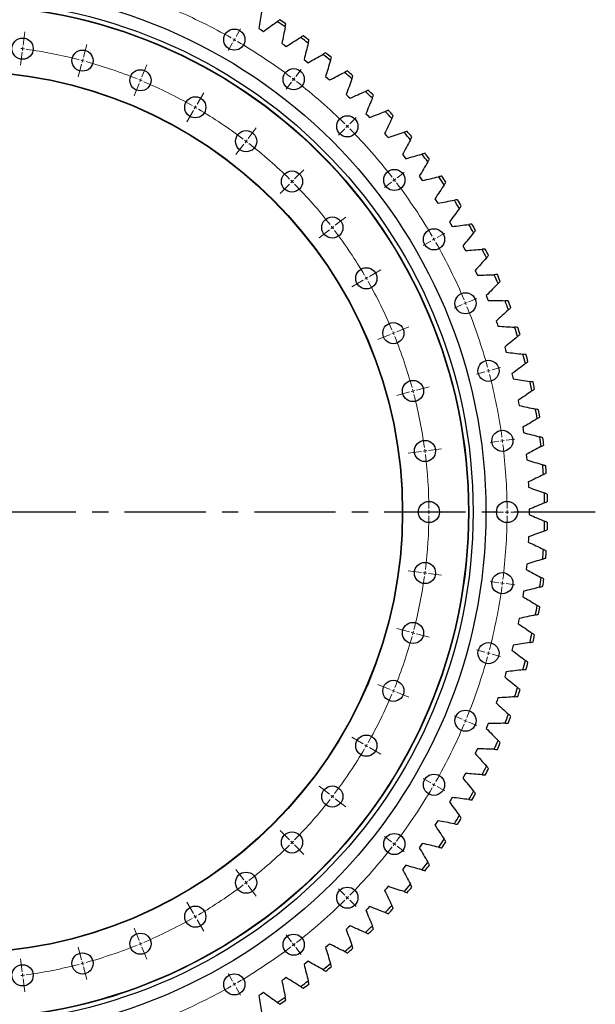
# Model space of a CAD drawing. Header units: millimetres. Extents: x 582 to 9113, y 24953 to 31120.
# Tile 10 of 19: x 2824 to 3613, y 29073 to 30421. Entities that reach past the tile are written whole.
import ezdxf

# ---------------------------------------------------------------- set-up
doc = ezdxf.new("R2010")
doc.units = ezdxf.units.MM
doc.header["$LTSCALE"] = 50
doc.linetypes.add('CENTER', pattern=[10.16, 6.35, -1.27, 1.27, -1.27])

msp = doc.modelspace()

# ---------------------------------------------------------------- linework, layer by layer
at = {"color": 0, "linetype": 'Continuous', "lineweight": 18}
for p, q in [((3120.7, 30398.2), (3126.7, 30408.6)), ((2828.9, 30386.4), (2831.2, 30404.3)), ((3118.2, 30393.9), (3116.9, 30391.7)), ((3118.2, 30393.9), (3119.4, 30396)), ((2828.2, 30381.5), (2827.9, 30379)), ((2828.2, 30381.5), (2828.6, 30383.9)), ((2911.6, 30370), (2916.3, 30387.3)), ((3115.7, 30389.5), (3109.7, 30379.1)), ((2827.6, 30376.5), (2825.2, 30358.7)), ((2910.3, 30365.1), (2911, 30367.5)), ((2909, 30360.3), (2904.4, 30342.9)), ((2910.3, 30365.1), (2909.7, 30362.7)), ((2991.5, 30342.8), (2998.4, 30359.5)), ((2989.6, 30338.2), (2990.6, 30340.5)), ((3199.4, 30339.6), (3201, 30341.6)), ((3202.5, 30343.5), (3209.8, 30353.1)), ((2987.7, 30333.6), (2980.8, 30317)), ((2989.6, 30338.2), (2988.7, 30335.9)), ((3196.4, 30335.6), (3189.1, 30326.1)), ((3199.4, 30339.6), (3197.9, 30337.6)), ((3067.2, 30305.5), (3076.2, 30321.1)), ((3064.7, 30301.2), (3063.4, 30299)), ((3064.7, 30301.2), (3065.9, 30303.4)), ((3062.2, 30296.9), (3053.2, 30281.3)), ((3276.4, 30278.7), (3284.9, 30287.2)), ((3137.3, 30258.6), (3148.3, 30272.9)), ((3272.9, 30275.1), (3271.1, 30273.4)), ((3272.9, 30275.1), (3274.7, 30276.9)), ((3269.4, 30271.6), (3260.9, 30263.1)), ((3131.3, 30250.7), (3120.3, 30236.4)), ((3134.3, 30254.7), (3132.8, 30252.7)), ((3134.3, 30254.7), (3135.8, 30256.7)), ((3200.8, 30203), (3213.5, 30215.7)), ((3341.3, 30204.7), (3350.8, 30212)), ((3193.7, 30195.9), (3181, 30183.2)), ((3197.2, 30199.5), (3195.5, 30197.7)), ((3197.2, 30199.5), (3199, 30201.3)), ((3333.4, 30198.6), (3323.8, 30191.3)), ((3337.3, 30201.7), (3335.3, 30200.2)), ((3337.3, 30201.7), (3339.3, 30203.2)), ((3252.4, 30136.5), (3254.4, 30138.1)), ((3256.4, 30139.6), (3270.7, 30150.5)), ((3248.5, 30133.5), (3234.2, 30122.5)), ((3252.4, 30136.5), (3250.5, 30135)), ((3395.9, 30122.9), (3406.3, 30128.9)), ((3387.3, 30117.9), (3376.9, 30111.9)), ((3391.6, 30120.4), (3389.4, 30119.2)), ((3391.6, 30120.4), (3393.8, 30121.7)), ((3303.3, 30069.4), (3318.9, 30078.4)), ((3294.6, 30064.4), (3279, 30055.4)), ((3298.9, 30066.9), (3296.8, 30065.7)), ((3298.9, 30066.9), (3301.1, 30068.2)), ((3430.2, 30030.9), (3419.1, 30026.3)), ((3434.8, 30032.8), (3432.5, 30031.8)), ((3434.8, 30032.8), (3437.1, 30033.8)), ((3439.4, 30034.7), (3450.5, 30039.3)), ((3331.4, 29989.9), (3314.7, 29983.1)), ((3336, 29991.9), (3333.7, 29990.9)), ((3336, 29991.9), (3338.3, 29992.8)), ((3340.6, 29993.8), (3357.2, 30000.7)), ((3461.4, 29939), (3449.8, 29935.9)), ((3466.2, 29940.3), (3463.8, 29939.6)), ((3466.2, 29940.3), (3468.7, 29940.9)), ((3471.1, 29941.6), (3482.7, 29944.7)), ((3358.1, 29911.3), (3340.7, 29906.6)), ((3362.9, 29912.6), (3360.5, 29911.9)), ((3362.9, 29912.6), (3365.3, 29913.2)), ((3367.7, 29913.9), (3385.1, 29918.5)), ((3480.3, 29843.8), (3468.4, 29842.2)), ((3485.3, 29844.4), (3482.8, 29844.1)), ((3485.3, 29844.4), (3487.8, 29844.8)), ((3490.3, 29845.1), (3502.2, 29846.7)), ((3374.3, 29829.8), (3356.4, 29827.5)), ((3379.2, 29830.5), (3376.7, 29830.1)), ((3379.2, 29830.5), (3381.7, 29830.8)), ((3384.2, 29831.1), (3402, 29833.5)), ((3379.7, 29746.9), (3361.7, 29746.9)), ((3384.7, 29746.9), (3382.2, 29746.9)), ((3384.7, 29746.9), (3387.2, 29746.9)), ((3389.7, 29746.9), (3407.7, 29746.9)), ((3486.7, 29746.9), (3474.7, 29746.9)), ((3491.7, 29746.9), (3489.2, 29746.9)), ((3491.7, 29746.9), (3494.2, 29746.9)), ((3496.7, 29746.9), (3508.7, 29746.9)), ((3374.3, 29664.1), (3356.4, 29666.4)), ((3379.2, 29663.4), (3376.7, 29663.7)), ((3379.2, 29663.4), (3381.7, 29663.1)), ((3384.2, 29662.7), (3402, 29660.4)), ((3480.3, 29650.1), (3468.4, 29651.7)), ((3485.3, 29649.4), (3482.8, 29649.8)), ((3485.3, 29649.4), (3487.8, 29649.1)), ((3490.3, 29648.8), (3502.2, 29647.2)), ((3358.1, 29582.6), (3340.7, 29587.2)), ((3362.9, 29581.3), (3360.5, 29581.9)), ((3362.9, 29581.3), (3365.3, 29580.6)), ((3367.7, 29580), (3385.1, 29575.3)), ((3461.4, 29554.9), (3449.8, 29558)), ((3466.2, 29553.6), (3463.8, 29554.2)), ((3466.2, 29553.6), (3468.7, 29553)), ((3471.1, 29552.3), (3482.7, 29549.2)), ((3331.4, 29503.9), (3314.7, 29510.8)), ((3336, 29502), (3333.7, 29503)), ((3336, 29502), (3338.3, 29501.1)), ((3340.6, 29500.1), (3357.2, 29493.2)), ((3430.2, 29463), (3419.1, 29467.6)), ((3434.8, 29461.1), (3432.5, 29462)), ((3434.8, 29461.1), (3437.1, 29460.1)), ((3439.4, 29459.2), (3450.5, 29454.6)), ((3294.6, 29429.4), (3279, 29438.4)), ((3298.9, 29426.9), (3296.8, 29428.2)), ((3298.9, 29426.9), (3301.1, 29425.7)), ((3303.3, 29424.4), (3318.9, 29415.4)), ((3248.5, 29360.4), (3234.2, 29371.3)), ((3387.3, 29375.9), (3376.9, 29381.9)), ((3391.6, 29373.4), (3389.4, 29374.7)), ((3391.6, 29373.4), (3393.8, 29372.2)), ((3395.9, 29370.9), (3406.3, 29364.9)), ((3252.4, 29357.3), (3250.5, 29358.8)), ((3252.4, 29357.3), (3254.4, 29355.8)), ((3256.4, 29354.3), (3270.7, 29343.3)), ((3193.7, 29297.9), (3181, 29310.7)), ((3333.4, 29295.2), (3323.8, 29302.5)), ((3197.2, 29294.4), (3195.5, 29296.2)), ((3197.2, 29294.4), (3199, 29292.6)), ((3200.8, 29290.9), (3213.5, 29278.1)), ((3337.3, 29292.2), (3335.3, 29293.7)), ((3337.3, 29292.2), (3339.3, 29290.7)), ((3341.3, 29289.1), (3350.8, 29281.8)), ((3131.3, 29243.2), (3120.3, 29257.4)), ((3134.3, 29239.2), (3132.8, 29241.2)), ((3134.3, 29239.2), (3135.8, 29237.2)), ((3137.3, 29235.2), (3148.3, 29220.9)), ((3269.4, 29222.3), (3260.9, 29230.7)), ((3062.2, 29197), (3053.2, 29212.6)), ((3272.9, 29218.7), (3271.1, 29220.5)), ((3272.9, 29218.7), (3274.7, 29217)), ((3276.4, 29215.2), (3284.9, 29206.7)), ((3064.7, 29192.7), (3063.4, 29194.8)), ((3064.7, 29192.7), (3065.9, 29190.5)), ((3067.2, 29188.3), (3076.2, 29172.8)), ((2987.7, 29160.3), (2980.8, 29176.9)), ((3196.4, 29158.3), (3189.1, 29167.8)), ((2989.6, 29155.7), (2988.7, 29158)), ((2989.6, 29155.7), (2990.6, 29153.3)), ((3199.4, 29154.3), (3197.9, 29156.3)), ((3199.4, 29154.3), (3201, 29152.3)), ((2909, 29133.6), (2904.4, 29151)), ((2991.5, 29151), (2998.4, 29134.4)), ((3202.5, 29150.3), (3209.8, 29140.8)), ((2827.6, 29117.4), (2825.2, 29135.2)), ((2910.3, 29128.7), (2909.7, 29131.2)), ((2910.3, 29128.7), (2911, 29126.3)), ((2828.2, 29112.4), (2827.9, 29114.9)), ((2911.6, 29123.9), (2916.3, 29106.5)), ((3115.7, 29104.3), (3109.7, 29114.7)), ((2828.2, 29112.4), (2828.6, 29109.9)), ((2828.9, 29107.5), (2831.2, 29089.6)), ((3118.2, 29100), (3116.9, 29102.2)), ((3118.2, 29100), (3119.4, 29097.8)), ((3120.7, 29095.7), (3126.7, 29085.3))]:
    msp.add_line(p, q, dxfattribs=at)
at = {"color": 7, "linetype": 'Continuous', "lineweight": 25}
for p, q in [((3151.7, 30409.1), (3154.8, 30407.2)), ((3154.8, 30407.2), (3157.9, 30405.2)), ((3183.2, 30388.6), (3186.2, 30386.6)), ((3186.2, 30386.6), (3189.2, 30384.5)), ((3213.7, 30366.7), (3216.6, 30364.5)), ((3216.6, 30364.5), (3219.5, 30362.3)), ((3243.1, 30343.3), (3245.9, 30341)), ((3245.9, 30341), (3248.7, 30338.6)), ((3271.3, 30318.5), (3274, 30316.1)), ((3274, 30316.1), (3276.7, 30313.6)), ((3298.3, 30292.4), (3300.9, 30289.8)), ((3300.9, 30289.8), (3303.4, 30287.2)), ((3324, 30265.1), (3326.5, 30262.3)), ((3326.5, 30262.3), (3328.9, 30259.6)), ((3348.4, 30236.5), (3350.7, 30233.6)), ((3350.7, 30233.6), (3352.9, 30230.8)), ((3371.3, 30206.7), (3373.5, 30203.8)), ((3373.5, 30203.8), (3375.6, 30200.8)), ((3392.8, 30175.9), (3394.8, 30172.9)), ((3394.8, 30172.9), (3396.8, 30169.8)), ((3412.8, 30144.1), (3414.6, 30141)), ((3414.6, 30141), (3416.5, 30137.8)), ((3431.2, 30111.4), (3432.9, 30108.1)), ((3432.9, 30108.1), (3434.6, 30104.9)), ((3448, 30077.8), (3449.5, 30074.5)), ((3449.5, 30074.5), (3451.1, 30071.1)), ((3463.1, 30043.4), (3464.5, 30040)), ((3464.5, 30040), (3465.9, 30036.6)), ((3476.6, 30008.3), (3477.9, 30004.9)), ((3477.9, 30004.9), (3479, 30001.4)), ((3488.4, 29972.7), (3489.5, 29969.2)), ((3489.5, 29969.2), (3490.5, 29965.7)), ((3498.4, 29936.5), (3499.3, 29932.9)), ((3499.3, 29932.9), (3500.2, 29929.4)), ((3506.7, 29899.8), (3507.4, 29896.3)), ((3507.4, 29896.3), (3508.1, 29892.7)), ((3513.2, 29862.9), (3513.8, 29859.2)), ((3513.8, 29859.2), (3514.3, 29855.6)), ((3517.9, 29825.6), (3518.3, 29821.9)), ((3518.3, 29821.9), (3518.6, 29818.3)), ((3520.8, 29788.1), (3521, 29784.5)), ((3521, 29784.5), (3521.2, 29780.8)), ((3521.9, 29750.6), (3521.9, 29746.9)), ((3521.9, 29746.9), (3521.9, 29743.3)), ((3521, 29709.4), (3520.8, 29705.7)), ((3521.2, 29713), (3521, 29709.4)), ((3518.3, 29671.9), (3517.9, 29668.3)), ((3518.6, 29675.6), (3518.3, 29671.9)), ((3513.8, 29634.6), (3513.2, 29631)), ((3514.3, 29638.3), (3513.8, 29634.6)), ((3508.1, 29601.2), (3507.4, 29597.6)), ((3507.4, 29597.6), (3506.7, 29594)), ((3499.3, 29560.9), (3498.4, 29557.4)), ((3500.2, 29564.5), (3499.3, 29560.9)), ((3489.5, 29524.7), (3488.4, 29521.2)), ((3490.5, 29528.2), (3489.5, 29524.7)), ((3479, 29492.4), (3477.9, 29489)), ((3477.9, 29489), (3476.6, 29485.5)), ((3464.5, 29453.8), (3463.1, 29450.5)), ((3465.9, 29457.2), (3464.5, 29453.8)), ((3449.5, 29419.4), (3448, 29416.1)), ((3451.1, 29422.7), (3449.5, 29419.4)), ((3432.9, 29385.7), (3431.2, 29382.5)), ((3434.6, 29389), (3432.9, 29385.7)), ((3416.5, 29356.1), (3414.6, 29352.9)), ((3414.6, 29352.9), (3412.8, 29349.8)), ((3394.8, 29321), (3392.8, 29318)), ((3396.8, 29324.1), (3394.8, 29321)), ((3373.5, 29290.1), (3371.3, 29287.2)), ((3375.6, 29293.1), (3373.5, 29290.1)), ((3352.9, 29263.1), (3350.7, 29260.2)), ((3350.7, 29260.2), (3348.4, 29257.4)), ((3328.9, 29234.3), (3326.5, 29231.5)), ((3326.5, 29231.5), (3324, 29228.8)), ((3300.9, 29204), (3298.3, 29201.4)), ((3303.4, 29206.7), (3300.9, 29204)), ((3276.7, 29180.3), (3274, 29177.8)), ((3274, 29177.8), (3271.3, 29175.3)), ((3248.7, 29155.3), (3245.9, 29152.9)), ((3245.9, 29152.9), (3243.1, 29150.6)), ((3216.6, 29129.4), (3213.7, 29127.2)), ((3219.5, 29131.6), (3216.6, 29129.4)), ((3186.2, 29107.3), (3183.2, 29105.2)), ((3189.2, 29109.4), (3186.2, 29107.3)), ((3154.8, 29086.7), (3151.7, 29084.8)), ((3157.9, 29088.7), (3154.8, 29086.7))]:
    msp.add_line(p, q, dxfattribs=at)
at = {"linetype": 'CENTER', "ltscale": 0.35}
msp.add_line((3612.5, 29746.9), (1876.9, 29746.9), dxfattribs=at)
at = {"color": 7, "linetype": 'Continuous', "lineweight": 25}
for centre, radius in [((2744.7, 29746.9), 718), ((2744.7, 29746.9), 700.5), ((2744.7, 29746.9), 694.5), ((2744.7, 29746.9), 694), ((3118.2, 30393.9), 14.5), ((2828.2, 30381.5), 14.5), ((2910.3, 30365.1), 14.5), ((3199.4, 30339.6), 14.5), ((2744.7, 29746.9), 604), ((2744.7, 29746.9), 603.5), ((2989.6, 30338.2), 14.5), ((3064.7, 30301.2), 14.5), ((3272.9, 30275.1), 14.5), ((3134.3, 30254.7), 14.5), ((3197.2, 30199.5), 14.5), ((3337.3, 30201.7), 14.5), ((3252.4, 30136.5), 14.5), ((3391.6, 30120.4), 14.5), ((3298.9, 30066.9), 14.5), ((3434.8, 30032.8), 14.5), ((3336, 29991.9), 14.5), ((3466.2, 29940.3), 14.5), ((3362.9, 29912.6), 14.5), ((3485.3, 29844.4), 14.5), ((3379.2, 29830.5), 14.5), ((3384.7, 29746.9), 14.5), ((3491.7, 29746.9), 14.5), ((3379.2, 29663.4), 14.5), ((3485.3, 29649.4), 14.5), ((3362.9, 29581.3), 14.5), ((3466.2, 29553.6), 14.5), ((3336, 29502), 14.5), ((3434.8, 29461.1), 14.5), ((3298.9, 29426.9), 14.5), ((3391.6, 29373.4), 14.5), ((3252.4, 29357.3), 14.5), ((3197.2, 29294.4), 14.5), ((3337.3, 29292.2), 14.5), ((3134.3, 29239.2), 14.5), ((3272.9, 29218.7), 14.5), ((3064.7, 29192.7), 14.5), ((2989.6, 29155.7), 14.5), ((3199.4, 29154.3), 14.5), ((2910.3, 29128.7), 14.5), ((2828.2, 29112.4), 14.5), ((3118.2, 29100), 14.5)]:
    msp.add_circle(centre, radius, dxfattribs=at)
at = {"color": 0, "linetype": 'Continuous', "lineweight": 18}
for radius, start, end in [(747, 60.3835, 67.1165), (747, 60, 60.1918), (747, 59.8082, 60), (640, 82.5, 82.7238), (640, 82.2762, 82.5), (640, 75.4476, 82.0524), (747, 52.8835, 59.6165), (640, 75, 75.2238), (640, 74.7762, 75), (640, 67.9476, 74.5524), (747, 52.5, 52.6918), (640, 67.5, 67.7238), (640, 67.2762, 67.5), (640, 60.4476, 67.0524), (747, 52.3082, 52.5), (747, 45.3835, 52.1165), (640, 60, 60.2238), (640, 59.7762, 60), (640, 52.9476, 59.5524), (747, 45, 45.1918), (747, 44.8082, 45), (747, 37.8835, 44.6165), (640, 52.5, 52.7238), (640, 52.2762, 52.5), (640, 45.4476, 52.0524), (640, 45, 45.2238), (640, 44.7762, 45), (640, 37.9476, 44.5524), (747, 37.5, 37.6918), (747, 37.3082, 37.5), (747, 30.3835, 37.1165), (640, 37.5, 37.7238), (640, 37.2762, 37.5), (640, 30.4476, 37.0524), (747, 30, 30.1918), (747, 29.8082, 30), (747, 22.8835, 29.6165), (640, 30, 30.2238), (640, 29.7762, 30), (640, 22.9476, 29.5524), (747, 22.5, 22.6918), (747, 22.3082, 22.5), (747, 15.3835, 22.1165), (640, 22.5, 22.7238), (640, 22.2762, 22.5), (640, 15.4476, 22.0524), (747, 15, 15.1918), (747, 14.8082, 15), (747, 7.8835, 14.6165), (640, 15, 15.2238), (640, 14.7762, 15), (640, 7.9476, 14.5524), (747, 7.5, 7.6918), (747, 7.3082, 7.5), (640, 7.5, 7.7238), (640, 7.2762, 7.5), (747, 0.3835, 7.1165), (640, 0.4476, 7.0524), (640, 0, 0.2238), (640, 359.7762, 0), (747, 0, 0.1918), (747, 359.8082, 0), (640, 352.9476, 359.5524), (747, 352.8835, 359.6165), (640, 352.5, 352.7238), (640, 345.4476, 352.0524), (640, 352.2762, 352.5), (747, 345.3835, 352.1165), (747, 352.3082, 352.5), (747, 352.5, 352.6918), (640, 337.9476, 344.5524), (640, 344.7762, 345), (640, 345, 345.2238), (747, 337.8835, 344.6165), (747, 344.8082, 345), (747, 345, 345.1918), (640, 337.5, 337.7238), (640, 330.4476, 337.0524), (640, 337.2762, 337.5), (747, 330.3835, 337.1165), (747, 337.3082, 337.5), (747, 337.5, 337.6918), (640, 329.7762, 330), (640, 330, 330.2238), (640, 322.9476, 329.5524), (747, 322.8835, 329.6165), (747, 329.8082, 330), (747, 330, 330.1918), (640, 322.2762, 322.5), (640, 322.5, 322.7238), (640, 315.4476, 322.0524), (640, 307.9476, 314.5524), (640, 314.7762, 315), (640, 315, 315.2238), (747, 315.3835, 322.1165), (747, 322.3082, 322.5), (747, 322.5, 322.6918), (640, 300.4476, 307.0524), (640, 307.2762, 307.5), (640, 307.5, 307.7238), (747, 307.8835, 314.6165), (747, 314.8082, 315), (747, 315, 315.1918), (640, 300, 300.2238), (640, 292.9476, 299.5524), (640, 299.7762, 300), (640, 285.4476, 292.0524), (640, 292.2762, 292.5), (640, 292.5, 292.7238), (747, 307.3082, 307.5), (747, 307.5, 307.6918), (747, 300.3835, 307.1165), (640, 277.9476, 284.5524), (640, 284.7762, 285), (640, 285, 285.2238), (640, 277.2762, 277.5), (640, 277.5, 277.7238), (747, 299.8082, 300), (747, 300, 300.1918), (747, 292.8835, 299.6165)]:
    msp.add_arc((2744.7, 29746.9), radius, start, end, dxfattribs=at)
at = {"color": 7, "linetype": 'Continuous', "lineweight": 25}
for radius, start, end in [(802.5, 56.4105, 57.1279), (798.5, 56.2921, 57.2463), (798.5, 53.5229, 54.4771), (802.5, 53.6413, 54.3587), (798.5, 50.7537, 51.7079), (802.5, 50.8721, 51.5895), (798.5, 47.9844, 48.9386), (802.5, 48.1028, 48.8202), (798.5, 45.2152, 46.1694), (802.5, 45.3336, 46.051), (798.5, 42.446, 43.4002), (802.5, 42.5644, 43.2818), (798.5, 39.6767, 40.6309), (802.5, 39.7951, 40.5125), (798.5, 36.9075, 37.8617), (802.5, 37.0259, 37.7433), (798.5, 34.1383, 35.0925), (802.5, 34.2567, 34.9741), (798.5, 31.3691, 32.3233), (802.5, 31.4875, 32.2049), (798.5, 28.5998, 29.554), (802.5, 28.7182, 29.4356), (798.5, 25.8306, 26.7848), (802.5, 25.949, 26.6664), (798.5, 23.0614, 24.0156), (802.5, 23.1798, 23.8972), (798.5, 20.2921, 21.2463), (802.5, 20.4105, 21.1279), (798.5, 17.5229, 18.4771), (802.5, 17.6413, 18.3587), (798.5, 14.7537, 15.7079), (802.5, 14.8721, 15.5895), (798.5, 11.9844, 12.9386), (802.5, 12.1028, 12.8202), (798.5, 9.2152, 10.1694), (802.5, 9.3336, 10.051), (798.5, 6.446, 7.4002), (802.5, 6.5644, 7.2818), (798.5, 3.6767, 4.6309), (802.5, 3.7951, 4.5125), (798.5, 0.9075, 1.8617), (802.5, 1.0259, 1.7433), (798.5, 358.1383, 359.0925), (802.5, 358.2567, 358.9741), (798.5, 355.3691, 356.3233), (802.5, 355.4875, 356.2049), (798.5, 352.5998, 353.554), (802.5, 352.7182, 353.4356), (798.5, 349.8306, 350.7848), (802.5, 349.949, 350.6664), (798.5, 347.0614, 348.0156), (802.5, 347.1798, 347.8972), (798.5, 344.2921, 345.2463), (802.5, 344.4105, 345.1279), (798.5, 341.5229, 342.4771), (802.5, 341.6413, 342.3587), (798.5, 338.7537, 339.7079), (802.5, 338.8721, 339.5895), (798.5, 335.9844, 336.9386), (802.5, 336.1028, 336.8202), (798.5, 333.2152, 334.1694), (802.5, 333.3336, 334.051), (798.5, 330.446, 331.4002), (802.5, 330.5644, 331.2818), (798.5, 327.6767, 328.6309), (802.5, 327.7951, 328.5125), (798.5, 324.9075, 325.8617), (802.5, 325.0259, 325.7433), (798.5, 322.1383, 323.0925), (802.5, 322.2567, 322.9741), (798.5, 319.3691, 320.3233), (802.5, 319.4875, 320.2049), (798.5, 316.5998, 317.554), (802.5, 316.7182, 317.4356), (798.5, 313.8306, 314.7848), (802.5, 313.949, 314.6664), (798.5, 311.0614, 312.0156), (802.5, 311.1798, 311.8972), (798.5, 308.2921, 309.2463), (802.5, 308.4105, 309.1279), (798.5, 305.5229, 306.4771), (802.5, 305.6413, 306.3587), (798.5, 302.7537, 303.7079), (802.5, 302.8721, 303.5895)]:
    msp.add_arc((2744.7, 29746.9), radius, start, end, dxfattribs=at)
for points in [[(3155.2, 30431.8), (3154.1, 30424.2), (3152.9, 30416.6), (3151.7, 30409.1)], [(3180.3, 30420.9), (3179.1, 30420.1), (3177.9, 30419.3), (3176.7, 30418.5)], [(3157.9, 30405.2), (3164.1, 30409.7), (3170.4, 30414.1), (3176.7, 30418.5)], [(3187.8, 30411.2), (3186.3, 30403.7), (3184.8, 30396.1), (3183.2, 30388.6)], [(3187.8, 30411.2), (3188.1, 30412.6), (3188.4, 30414), (3188.7, 30415.4)], [(3189.2, 30384.5), (3195.7, 30388.6), (3202.1, 30392.7), (3208.6, 30396.8)], [(3212.3, 30399.1), (3211.1, 30398.3), (3209.9, 30397.6), (3208.6, 30396.8)], [(3219.4, 30389), (3217.5, 30381.6), (3215.6, 30374.1), (3213.7, 30366.7)], [(3219.4, 30389), (3219.8, 30390.4), (3220.1, 30391.8), (3220.4, 30393.2)], [(3219.5, 30362.3), (3226.1, 30366.1), (3232.8, 30369.9), (3239.5, 30373.6)], [(3243.3, 30375.8), (3242, 30375.1), (3240.8, 30374.4), (3239.5, 30373.6)], [(3249.9, 30365.3), (3250.3, 30366.7), (3250.7, 30368.1), (3251.1, 30369.5)], [(3249.9, 30365.3), (3247.6, 30358), (3245.4, 30350.6), (3243.1, 30343.3)], [(3248.7, 30338.6), (3255.5, 30342.1), (3262.3, 30345.6), (3269.2, 30349)], [(3273.1, 30350.9), (3271.8, 30350.3), (3270.5, 30349.7), (3269.2, 30349)], [(3279.2, 30340.2), (3276.6, 30333), (3274, 30325.7), (3271.3, 30318.5)], [(3279.2, 30340.2), (3279.6, 30341.6), (3280.1, 30342.9), (3280.6, 30344.3)], [(3276.7, 30313.6), (3283.6, 30316.7), (3290.6, 30319.9), (3297.7, 30323)], [(3301.6, 30324.7), (3300.3, 30324.1), (3299, 30323.5), (3297.7, 30323)], [(3307.2, 30313.7), (3304.3, 30306.6), (3301.3, 30299.5), (3298.3, 30292.4)], [(3307.2, 30313.7), (3307.7, 30315), (3308.3, 30316.3), (3308.8, 30317.7)], [(3303.4, 30287.2), (3310.5, 30290), (3317.7, 30292.8), (3324.9, 30295.6)], [(3328.9, 30297.1), (3327.6, 30296.6), (3326.2, 30296.1), (3324.9, 30295.6)], [(3333.9, 30285.8), (3334.5, 30287.1), (3335.1, 30288.5), (3335.7, 30289.8)], [(3333.9, 30285.8), (3330.7, 30278.9), (3327.4, 30272), (3324, 30265.1)], [(3328.9, 30259.6), (3336.1, 30262.1), (3343.4, 30264.5), (3350.7, 30266.9)], [(3354.8, 30268.3), (3353.4, 30267.8), (3352.1, 30267.4), (3350.7, 30266.9)], [(3359.3, 30256.7), (3359.9, 30258), (3360.6, 30259.3), (3361.3, 30260.6)], [(3359.3, 30256.7), (3355.7, 30250), (3352, 30243.2), (3348.4, 30236.5)], [(3352.9, 30230.8), (3360.3, 30232.9), (3367.7, 30235), (3375.1, 30237)], [(3379.3, 30238.2), (3377.9, 30237.8), (3376.5, 30237.4), (3375.1, 30237)], [(3383.2, 30226.5), (3379.3, 30219.8), (3375.3, 30213.3), (3371.3, 30206.7)], [(3383.2, 30226.5), (3383.9, 30227.7), (3384.6, 30228.9), (3385.4, 30230.2)], [(3375.6, 30200.8), (3383.1, 30202.6), (3390.6, 30204.3), (3398, 30206)], [(3402.3, 30206.9), (3400.9, 30206.6), (3399.5, 30206.3), (3398, 30206)], [(3405.6, 30195), (3401.4, 30188.6), (3397.1, 30182.3), (3392.8, 30175.9)], [(3405.6, 30195), (3406.4, 30196.3), (3407.2, 30197.5), (3408, 30198.7)], [(3396.8, 30169.8), (3404.3, 30171.2), (3411.9, 30172.6), (3419.5, 30173.9)], [(3423.7, 30174.6), (3422.3, 30174.4), (3420.9, 30174.1), (3419.5, 30173.9)], [(3426.5, 30162.6), (3427.3, 30163.8), (3428.2, 30164.9), (3429, 30166.1)], [(3426.5, 30162.6), (3421.9, 30156.4), (3417.4, 30150.2), (3412.8, 30144.1)], [(3416.5, 30137.8), (3424.1, 30138.8), (3431.7, 30139.8), (3439.3, 30140.8)], [(3443.6, 30141.3), (3442.2, 30141.1), (3440.7, 30141), (3439.3, 30140.8)], [(3445.8, 30129.2), (3440.9, 30123.2), (3436.1, 30117.3), (3431.2, 30111.4)], [(3445.8, 30129.2), (3446.7, 30130.3), (3447.6, 30131.4), (3448.5, 30132.5)], [(3434.6, 30104.9), (3442.2, 30105.6), (3449.9, 30106.2), (3457.5, 30106.8)], [(3461.8, 30107.1), (3460.4, 30107), (3459, 30106.9), (3457.5, 30106.8)], [(3463.4, 30094.9), (3464.4, 30095.9), (3465.3, 30097), (3466.3, 30098.1)], [(3463.4, 30094.9), (3458.3, 30089.1), (3453.2, 30083.4), (3448, 30077.8)], [(3451.1, 30071.1), (3458.7, 30071.4), (3466.4, 30071.7), (3474.1, 30071.9)], [(3478.4, 30072), (3477, 30072), (3475.5, 30072), (3474.1, 30071.9)], [(3479.4, 30059.7), (3474, 30054.2), (3468.6, 30048.8), (3463.1, 30043.4)], [(3479.4, 30059.7), (3480.4, 30060.8), (3481.4, 30061.8), (3482.4, 30062.8)], [(3465.9, 30036.6), (3473.6, 30036.6), (3481.2, 30036.5), (3488.9, 30036.3)], [(3493.2, 30036.2), (3491.8, 30036.2), (3490.4, 30036.3), (3488.9, 30036.3)], [(3493.6, 30023.9), (3488, 30018.6), (3482.3, 30013.5), (3476.6, 30008.3)], [(3493.6, 30023.9), (3494.7, 30024.8), (3495.8, 30025.8), (3496.8, 30026.8)], [(3479, 30001.4), (3486.7, 30001), (3494.4, 30000.5), (3502, 30000)], [(3506.3, 29999.7), (3504.9, 29999.8), (3503.5, 29999.9), (3502, 30000)], [(3506.1, 29987.4), (3507.2, 29988.3), (3508.3, 29989.2), (3509.5, 29990.1)], [(3506.1, 29987.4), (3500.3, 29982.4), (3494.3, 29977.5), (3488.4, 29972.7)], [(3490.5, 29965.7), (3498.1, 29964.9), (3505.7, 29964), (3513.4, 29963.1)], [(3517.7, 29962.6), (3516.2, 29962.8), (3514.8, 29962.9), (3513.4, 29963.1)], [(3516.9, 29950.3), (3510.7, 29945.6), (3504.6, 29941), (3498.4, 29936.5)], [(3516.9, 29950.3), (3518, 29951.2), (3519.2, 29952), (3520.3, 29952.9)], [(3500.2, 29929.4), (3507.8, 29928.2), (3515.3, 29927), (3522.9, 29925.7)], [(3527.2, 29925), (3525.8, 29925.2), (3524.3, 29925.5), (3522.9, 29925.7)], [(3525.8, 29912.7), (3519.5, 29908.4), (3513.1, 29904.1), (3506.7, 29899.8)], [(3525.8, 29912.7), (3527, 29913.6), (3528.2, 29914.4), (3529.4, 29915.2)], [(3508.1, 29892.7), (3515.6, 29891.1), (3523.1, 29889.6), (3530.6, 29887.9)], [(3534.9, 29887), (3533.5, 29887.3), (3532.1, 29887.6), (3530.6, 29887.9)], [(3532.9, 29874.8), (3526.4, 29870.8), (3519.8, 29866.8), (3513.2, 29862.9)], [(3532.9, 29874.8), (3534.1, 29875.6), (3535.3, 29876.3), (3536.6, 29877.1)], [(3514.3, 29855.6), (3521.7, 29853.7), (3529.1, 29851.8), (3536.5, 29849.8)], [(3540.7, 29848.7), (3539.3, 29849), (3537.9, 29849.4), (3536.5, 29849.8)], [(3538.1, 29836.6), (3531.4, 29832.9), (3524.7, 29829.2), (3517.9, 29825.6)], [(3538.1, 29836.6), (3539.4, 29837.3), (3540.7, 29838), (3541.9, 29838.7)], [(3518.6, 29818.3), (3526, 29816.1), (3533.3, 29813.8), (3540.6, 29811.4)], [(3544.7, 29810.1), (3543.3, 29810.5), (3542, 29811), (3540.6, 29811.4)], [(3541.5, 29798.1), (3534.7, 29794.8), (3527.7, 29791.4), (3520.8, 29788.1)], [(3541.5, 29798.1), (3542.8, 29798.8), (3544.1, 29799.4), (3545.4, 29800.1)], [(3521.2, 29780.8), (3528.4, 29778.2), (3535.6, 29775.6), (3542.8, 29772.9)], [(3546.8, 29771.3), (3545.5, 29771.9), (3544.1, 29772.4), (3542.8, 29772.9)], [(3543.1, 29759.6), (3544.4, 29760.2), (3545.7, 29760.7), (3547.1, 29761.3)], [(3543.1, 29759.6), (3536, 29756.5), (3529, 29753.5), (3521.9, 29750.6)], [(3521.9, 29743.3), (3529, 29740.3), (3536, 29737.3), (3543.1, 29734.3)], [(3547.1, 29732.6), (3545.7, 29733.1), (3544.4, 29733.7), (3543.1, 29734.3)], [(3542.8, 29721), (3535.6, 29718.3), (3528.4, 29715.6), (3521.2, 29713)], [(3542.8, 29721), (3544.1, 29721.5), (3545.5, 29722), (3546.8, 29722.5)], [(3520.8, 29705.7), (3527.7, 29702.4), (3534.7, 29699.1), (3541.5, 29695.7)], [(3545.4, 29693.8), (3544.1, 29694.5), (3542.8, 29695.1), (3541.5, 29695.7)], [(3540.6, 29682.5), (3533.3, 29680.1), (3526, 29677.8), (3518.6, 29675.6)], [(3540.6, 29682.5), (3542, 29682.9), (3543.3, 29683.4), (3544.7, 29683.8)], [(3517.9, 29668.3), (3524.7, 29664.7), (3531.4, 29661), (3538.1, 29657.3)], [(3541.9, 29655.2), (3540.7, 29655.9), (3539.4, 29656.6), (3538.1, 29657.3)], [(3536.5, 29644.1), (3529.1, 29642.1), (3521.7, 29640.2), (3514.3, 29638.3)], [(3536.5, 29644.1), (3537.9, 29644.5), (3539.3, 29644.8), (3540.7, 29645.2)], [(3513.2, 29631), (3519.8, 29627.1), (3526.4, 29623.1), (3532.9, 29619.1)], [(3536.6, 29616.8), (3535.3, 29617.5), (3534.1, 29618.3), (3532.9, 29619.1)], [(3530.6, 29606), (3523.1, 29604.3), (3515.6, 29602.7), (3508.1, 29601.2)], [(3530.6, 29606), (3532.1, 29606.3), (3533.5, 29606.6), (3534.9, 29606.9)], [(3506.7, 29594), (3513.1, 29589.8), (3519.5, 29585.5), (3525.8, 29581.1)], [(3529.4, 29578.7), (3528.2, 29579.5), (3527, 29580.3), (3525.8, 29581.1)], [(3522.9, 29568.1), (3515.3, 29566.9), (3507.8, 29565.7), (3500.2, 29564.5)], [(3522.9, 29568.1), (3524.3, 29568.4), (3525.8, 29568.6), (3527.2, 29568.9)], [(3498.4, 29557.4), (3504.6, 29552.8), (3510.7, 29548.2), (3516.9, 29543.6)], [(3513.4, 29530.8), (3514.8, 29530.9), (3516.2, 29531.1), (3517.7, 29531.3)], [(3520.3, 29541), (3519.2, 29541.8), (3518, 29542.7), (3516.9, 29543.6)], [(3488.4, 29521.2), (3494.3, 29516.3), (3500.3, 29511.4), (3506.1, 29506.5)], [(3513.4, 29530.8), (3505.7, 29529.9), (3498.1, 29529), (3490.5, 29528.2)], [(3509.5, 29503.7), (3508.3, 29504.7), (3507.2, 29505.6), (3506.1, 29506.5)], [(3502, 29493.9), (3494.4, 29493.3), (3486.7, 29492.9), (3479, 29492.4)], [(3502, 29493.9), (3503.5, 29494), (3504.9, 29494.1), (3506.3, 29494.2)], [(3476.6, 29485.5), (3482.3, 29480.4), (3488, 29475.2), (3493.6, 29470)], [(3496.8, 29467.1), (3495.8, 29468.1), (3494.7, 29469), (3493.6, 29470)], [(3463.1, 29450.5), (3468.6, 29445.1), (3474, 29439.6), (3479.4, 29434.1)], [(3488.9, 29457.6), (3481.2, 29457.4), (3473.6, 29457.3), (3465.9, 29457.2)], [(3488.9, 29457.6), (3490.4, 29457.6), (3491.8, 29457.6), (3493.2, 29457.7)], [(3482.4, 29431.1), (3481.4, 29432.1), (3480.4, 29433.1), (3479.4, 29434.1)], [(3448, 29416.1), (3453.2, 29410.4), (3458.3, 29404.8), (3463.4, 29399)], [(3474.1, 29422), (3466.4, 29422.2), (3458.7, 29422.4), (3451.1, 29422.7)], [(3474.1, 29422), (3475.5, 29421.9), (3477, 29421.9), (3478.4, 29421.8)], [(3466.3, 29395.8), (3465.3, 29396.9), (3464.4, 29397.9), (3463.4, 29399)], [(3431.2, 29382.5), (3436.1, 29376.6), (3440.9, 29370.7), (3445.8, 29364.7)], [(3457.5, 29387.1), (3449.9, 29387.7), (3442.2, 29388.3), (3434.6, 29389)], [(3457.5, 29387.1), (3459, 29387), (3460.4, 29386.9), (3461.8, 29386.8)], [(3439.3, 29353.1), (3431.7, 29354), (3424.1, 29355), (3416.5, 29356.1)], [(3448.5, 29361.3), (3447.6, 29362.5), (3446.7, 29363.6), (3445.8, 29364.7)], [(3412.8, 29349.8), (3417.4, 29343.6), (3421.9, 29337.5), (3426.5, 29331.3)], [(3439.3, 29353.1), (3440.7, 29352.9), (3442.2, 29352.7), (3443.6, 29352.6)], [(3429, 29327.8), (3428.2, 29328.9), (3427.3, 29330.1), (3426.5, 29331.3)], [(3392.8, 29318), (3397.1, 29311.6), (3401.4, 29305.2), (3405.6, 29298.8)], [(3419.5, 29320), (3411.9, 29321.3), (3404.3, 29322.7), (3396.8, 29324.1)], [(3419.5, 29320), (3420.9, 29319.7), (3422.3, 29319.5), (3423.7, 29319.2)], [(3398, 29287.9), (3390.6, 29289.6), (3383.1, 29291.3), (3375.6, 29293.1)], [(3408, 29295.2), (3407.2, 29296.4), (3406.4, 29297.6), (3405.6, 29298.8)], [(3371.3, 29287.2), (3375.3, 29280.6), (3379.3, 29274), (3383.2, 29267.4)], [(3398, 29287.9), (3399.5, 29287.6), (3400.9, 29287.2), (3402.3, 29286.9)], [(3375.1, 29256.8), (3367.7, 29258.9), (3360.3, 29261), (3352.9, 29263.1)], [(3385.4, 29263.7), (3384.6, 29264.9), (3383.9, 29266.2), (3383.2, 29267.4)], [(3348.4, 29257.4), (3352, 29250.7), (3355.7, 29243.9), (3359.3, 29237.1)], [(3375.1, 29256.8), (3376.5, 29256.5), (3377.9, 29256.1), (3379.3, 29255.7)], [(3350.7, 29227), (3343.4, 29229.4), (3336.1, 29231.8), (3328.9, 29234.3)], [(3361.3, 29233.3), (3360.6, 29234.6), (3359.9, 29235.9), (3359.3, 29237.1)], [(3324, 29228.8), (3327.4, 29221.9), (3330.7, 29215), (3333.9, 29208)], [(3350.7, 29227), (3352.1, 29226.5), (3353.4, 29226.1), (3354.8, 29225.6)], [(3335.7, 29204.1), (3335.1, 29205.4), (3334.5, 29206.7), (3333.9, 29208)], [(3298.3, 29201.4), (3301.3, 29194.4), (3304.3, 29187.3), (3307.2, 29180.2)], [(3324.9, 29198.3), (3317.7, 29201), (3310.5, 29203.8), (3303.4, 29206.7)], [(3324.9, 29198.3), (3326.2, 29197.8), (3327.6, 29197.3), (3328.9, 29196.8)], [(3297.7, 29170.9), (3290.6, 29174), (3283.6, 29177.1), (3276.7, 29180.3)], [(3271.3, 29175.3), (3274, 29168.1), (3276.6, 29160.9), (3279.2, 29153.7)], [(3297.7, 29170.9), (3299, 29170.3), (3300.3, 29169.7), (3301.6, 29169.2)], [(3308.8, 29176.2), (3308.3, 29177.5), (3307.7, 29178.9), (3307.2, 29180.2)], [(3269.2, 29144.9), (3262.3, 29148.3), (3255.5, 29151.8), (3248.7, 29155.3)], [(3280.6, 29149.6), (3280.1, 29151), (3279.6, 29152.3), (3279.2, 29153.7)], [(3243.1, 29150.6), (3245.4, 29143.2), (3247.6, 29135.9), (3249.9, 29128.6)], [(3269.2, 29144.9), (3270.5, 29144.2), (3271.8, 29143.6), (3273.1, 29142.9)], [(3213.7, 29127.2), (3215.6, 29119.7), (3217.5, 29112.3), (3219.4, 29104.9)], [(3239.5, 29120.2), (3232.8, 29124), (3226.1, 29127.8), (3219.5, 29131.6)], [(3251.1, 29124.4), (3250.7, 29125.8), (3250.3, 29127.2), (3249.9, 29128.6)], [(3239.5, 29120.2), (3240.8, 29119.5), (3242, 29118.8), (3243.3, 29118.1)], [(3183.2, 29105.2), (3184.8, 29097.7), (3186.3, 29090.2), (3187.8, 29082.7)], [(3208.6, 29097), (3202.1, 29101.1), (3195.7, 29105.2), (3189.2, 29109.4)], [(3220.4, 29100.7), (3220.1, 29102.1), (3219.8, 29103.5), (3219.4, 29104.9)], [(3176.7, 29075.4), (3170.4, 29079.8), (3164.1, 29084.2), (3157.9, 29088.7)], [(3208.6, 29097), (3209.9, 29096.3), (3211.1, 29095.5), (3212.3, 29094.8)], [(3151.7, 29084.8), (3152.9, 29077.2), (3154.1, 29069.6), (3155.2, 29062)], [(3176.7, 29075.4), (3177.9, 29074.6), (3179.1, 29073.7), (3180.3, 29072.9)], [(3188.7, 29078.4), (3188.4, 29079.9), (3188.1, 29081.3), (3187.8, 29082.7)]]:
    msp.add_open_spline(points, degree=3, dxfattribs=at)

doc.saveas('drawing.dxf')
